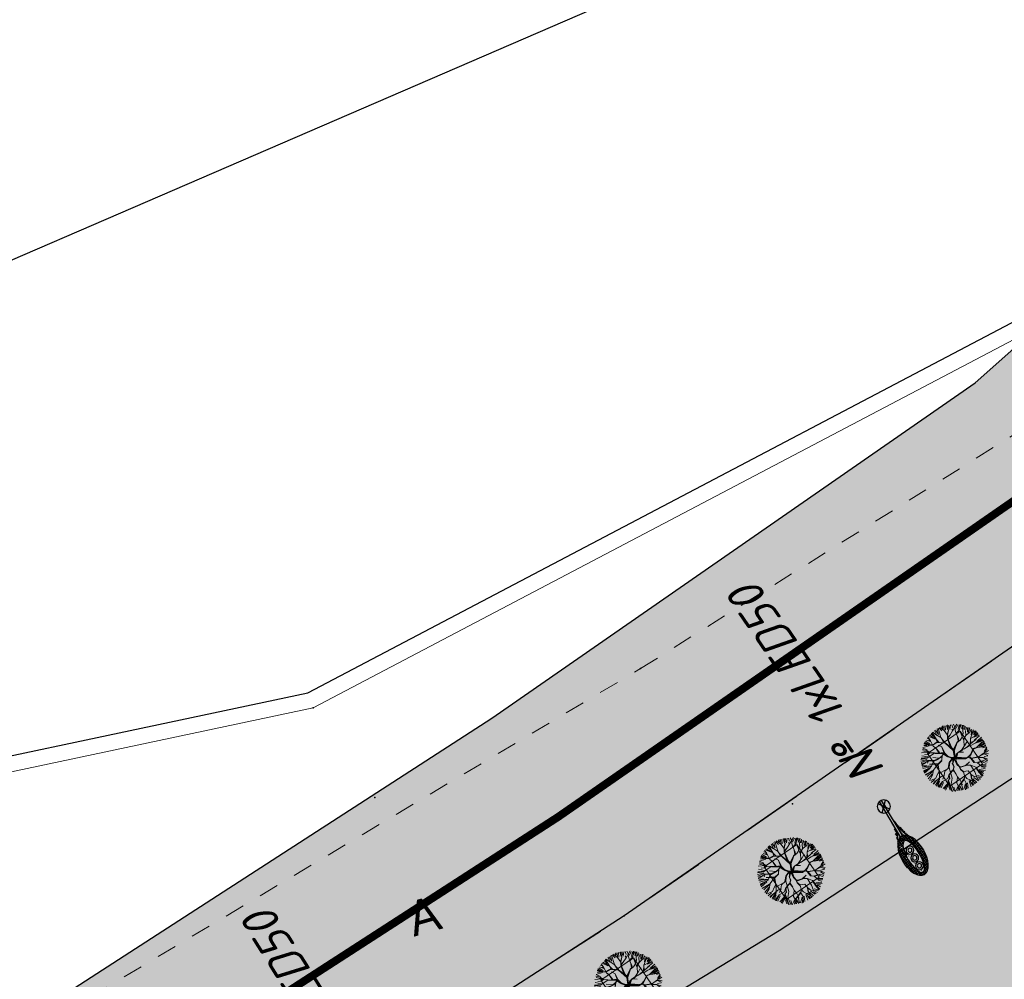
# Model space of a CAD drawing. Extents: x 4085 to 16701, y -65 to 10948.
# Tile 244 of 256: x 15242 to 15267, y 10871 to 10896. Entities that reach past the tile are written whole.
import ezdxf
from ezdxf.xclip import XClip

# ---------------------------------------------------------------- set-up
doc = ezdxf.new("R2010")
doc.units = 0
doc.header["$MEASUREMENT"] = 0
doc.header["$XCLIPFRAME"] = 0
for name, pattern in [('ACAD_ISO03W100', [30, 12, -18]), ('CONTI', [0]), ('STRIHSMALL', [1, 0.5, -0.5]), ('Д_ТРОТ_ТРУБА', [3, 1.5, -1.5]), ('ДОРОГИ_СТРОЯЩ', [9, 8, -1])]:
    doc.linetypes.add(name, pattern=pattern)
doc.layers.get('0').update_dxf_attribs({"color": 250, "linetype": 'CONTI'})
for name, color, linetype in [('(014) Водопровод', 5, 'ИК_Водопровод -------в--------'), ('(025) Дорога', 7, 'Continuous'), ('(040) Ограда', 7, 'Continuous'), ('PI_TTDEFAULT', 5, 'CONTI'), ('Трассы.Дискретная модель.Подошвы откосов', 7, 'Continuous')]:
    doc.layers.add(name, color=color, linetype=linetype)
for name, color, linetype, lineweight in [('.', 7, 'Continuous', 15), ('0ZG - GOR-INCE', 5, 'Continuous', 15), ('Cayxanh1', 98, 'Continuous', 30)]:
    doc.layers.add(name, color=color, linetype=linetype, lineweight=lineweight)
doc.styles.add('BM-431', font='txt')
doc.styles.add('ISOCPEUR_0001', font='isocpeur.TTF', dxfattribs={"height": 0.2})
doc.styles.get("Standard").update_dxf_attribs({"font": 'times.ttf'})
doc.linetypes.add('ИК_Водопровод -------в--------', pattern='A,9,-0.6,["В",Standard,S=1.2,R=0,X=0,Y=-0.6],-1.2', length=10.8)
doc.linetypes.add('ОГРАДА_ГЛИН', pattern='A,4,["|",Standard,S=0.8,R=0,X=0,Y=-0.8],0.5,["|",Standard,S=0.8,R=0,X=0,Y=-0.8],3.5', length=8)

# ---------------------------------------------------------------- blocks, each defined once
blk = doc.blocks.new('qwdwqdwqdwqdwqdwqdwqdwqdwqdwq')
at = {"layer": 'Cayxanh1', "lineweight": 18, "extrusion": (-1.80213e-06, 5.58366e-05, 1)}
for p, q in [((16015.139, 11063.133, 9.175), (16015.208, 11063.089, 9.176)), ((16015.253, 11063.055, 9.176), (16015.163, 11063.169, 9.175)), ((16015.177, 11063.169, 9.175), (16015.25, 11063.073, 9.176)), ((16015.25, 11063.073, 9.176), (16015.192, 11063.183, 9.175)), ((16015.272, 11063.062, 9.176), (16015.203, 11063.191, 9.175)), ((16015.238, 11063.201, 9.175), (16015.289, 11063.08, 9.176)), ((16015.273, 11063.205, 9.175), (16015.337, 11063.119, 9.175)), ((16015.308, 11063.231, 9.175), (16015.342, 11063.192, 9.175)), ((16015.345, 11063.131, 9.175), (16015.324, 11063.175, 9.175)), ((16015.326, 11062.988, 9.176), (16015.353, 11063.168, 9.175)), ((16015.353, 11063.168, 9.175), (16015.342, 11063.249, 9.175)), ((16015.377, 11063.248, 9.175), (16015.457, 11063.118, 9.175)), ((16015.485, 11063.094, 9.176), (16015.405, 11063.263, 9.175)), ((16015.454, 11063.269, 9.175), (16015.479, 11063.174, 9.175)), ((16015.485, 11063.207, 9.175), (16015.474, 11063.28, 9.175)), ((16015.488, 11063.104, 9.176), (16015.485, 11063.207, 9.175)), ((16015.486, 11063.28, 9.175), (16015.492, 11063.211, 9.175)), ((16015.488, 11063.075, 9.176), (16015.5, 11063.284, 9.175)), ((16015.554, 11063.16, 9.175), (16015.515, 11063.28, 9.175)), ((16015.558, 11063.163, 9.175), (16015.574, 11063.291, 9.175)), ((16015.608, 11063.053, 9.176), (16015.558, 11063.163, 9.175)), ((16015.604, 11063.156, 9.175), (16015.652, 11063.289, 9.175)), ((16015.605, 11063.285, 9.175), (16015.604, 11063.156, 9.175)), ((16015.612, 11063.053, 9.176), (16015.683, 11063.29, 9.175)), ((16015.708, 11063.271, 9.175), (16015.725, 11063.177, 9.175)), ((16015.774, 11063.155, 9.175), (16015.727, 11063.286, 9.175)), ((16015.781, 11063.008, 9.176), (16015.774, 11063.155, 9.175)), ((16015.776, 11063.211, 9.175), (16015.811, 11063.271, 9.175)), ((16015.777, 11063.267, 9.175), (16015.776, 11063.211, 9.175)), ((16015.778, 11063.158, 9.175), (16015.833, 11063.256, 9.175)), ((16015.867, 11063.241, 9.175), (16015.806, 11063.142, 9.175)), ((16015.866, 11063.12, 9.176), (16015.897, 11063.227, 9.175)), ((16015.872, 11063.095, 9.176), (16015.931, 11063.223, 9.175)), ((16015.914, 11063.133, 9.175), (16015.953, 11063.201, 9.175)), ((16015.914, 11063.094, 9.176), (16015.991, 11063.18, 9.175)), ((16016, 11063.089, 9.176), (16016.017, 11063.166, 9.175)), ((16016.048, 11063.05, 9.176), (16016.063, 11063.149, 9.175)), ((16015.021, 11062.822, 9.176), (16014.879, 11062.885, 9.176)), ((16015.021, 11062.825, 9.176), (16014.894, 11062.888, 9.176)), ((16015.047, 11062.825, 9.176), (16014.905, 11062.903, 9.176)), ((16015.06, 11062.836, 9.176), (16014.953, 11062.949, 9.176)), ((16015.147, 11062.926, 9.176), (16014.992, 11063.013, 9.176)), ((16015.095, 11062.891, 9.176), (16015.022, 11062.931, 9.176)), ((16015.044, 11063.039, 9.176), (16015.147, 11062.926, 9.176)), ((16015.133, 11062.986, 9.176), (16015.056, 11063.071, 9.176)), ((16015.087, 11063.09, 9.176), (16015.147, 11062.995, 9.176)), ((16015.25, 11063.047, 9.176), (16015.093, 11063.1, 9.175)), ((16015.161, 11062.891, 9.176), (16015.095, 11062.891, 9.176)), ((16015.168, 11062.894, 9.176), (16015.133, 11062.986, 9.176)), ((16015.259, 11062.824, 9.176), (16015.168, 11062.894, 9.176)), ((16015.334, 11063.014, 9.176), (16015.253, 11063.055, 9.176)), ((16015.334, 11063.021, 9.176), (16015.272, 11063.062, 9.176)), ((16015.326, 11062.988, 9.176), (16015.355, 11062.893, 9.176)), ((16015.355, 11062.923, 9.176), (16015.326, 11062.988, 9.176)), ((16015.399, 11063.017, 9.176), (16015.334, 11063.021, 9.176)), ((16015.455, 11063.006, 9.176), (16015.334, 11063.014, 9.176)), ((16015.355, 11062.893, 9.176), (16015.351, 11062.769, 9.176)), ((16015.366, 11062.761, 9.176), (16015.355, 11062.923, 9.176)), ((16015.473, 11063.014, 9.176), (16015.399, 11063.017, 9.176)), ((16015.498, 11062.845, 9.176), (16015.447, 11062.936, 9.176)), ((16015.615, 11062.877, 9.176), (16015.455, 11063.006, 9.176)), ((16015.473, 11063.014, 9.176), (16015.488, 11063.104, 9.176)), ((16015.484, 11063.024, 9.176), (16015.488, 11062.999, 9.176)), ((16015.502, 11062.98, 9.176), (16015.488, 11063.075, 9.176)), ((16015.626, 11062.881, 9.176), (16015.502, 11062.98, 9.176)), ((16015.601, 11062.903, 9.176), (16015.612, 11063.049, 9.176)), ((16015.622, 11062.888, 9.176), (16015.608, 11063.053, 9.176)), ((16015.683, 11062.605, 9.176), (16015.615, 11062.877, 9.176)), ((16015.676, 11062.712, 9.176), (16015.626, 11062.881, 9.176)), ((16015.673, 11062.738, 9.176), (16015.736, 11062.942, 9.176)), ((16015.694, 11062.704, 9.176), (16015.744, 11062.957, 9.176)), ((16015.744, 11062.957, 9.176), (16015.781, 11063.008, 9.176)), ((16015.747, 11062.946, 9.176), (16015.828, 11062.971, 9.176)), ((16015.758, 11062.968, 9.176), (16015.832, 11062.975, 9.176)), ((16015.781, 11063.03, 9.176), (16015.872, 11063.099, 9.176)), ((16015.784, 11063.008, 9.176), (16015.872, 11063.095, 9.176)), ((16015.828, 11062.971, 9.176), (16015.949, 11063.025, 9.176)), ((16015.949, 11063.025, 9.176), (16016.133, 11063.108, 9.176)), ((16015.953, 11063.029, 9.176), (16015.96, 11063.076, 9.176)), ((16015.958, 11062.783, 9.176), (16015.985, 11062.9, 9.176)), ((16015.981, 11062.908, 9.176), (16016.018, 11063.01, 9.176)), ((16015.985, 11062.9, 9.176), (16016.109, 11062.958, 9.176)), ((16015.992, 11062.923, 9.176), (16016.106, 11062.955, 9.176)), ((16016.018, 11063.01, 9.176), (16016.048, 11063.05, 9.176)), ((16016.05, 11062.681, 9.176), (16016.095, 11062.882, 9.176)), ((16016.06, 11063.033, 9.176), (16016.146, 11063.08, 9.176)), ((16016.085, 11062.973, 9.176), (16016.172, 11063.058, 9.176)), ((16016.109, 11062.958, 9.176), (16016.201, 11063.053, 9.176)), ((16016.131, 11062.827, 9.176), (16016.201, 11062.947, 9.176)), ((16016.143, 11062.995, 9.176), (16016.209, 11063.042, 9.176)), ((16016.143, 11062.987, 9.176), (16016.216, 11063.027, 9.176)), ((16016.167, 11062.946, 9.176), (16016.236, 11063.006, 9.176)), ((16016.201, 11062.947, 9.176), (16016.26, 11062.99, 9.176)), ((16016.201, 11062.903, 9.176), (16016.274, 11062.963, 9.176)), ((16016.218, 11062.89, 9.176), (16016.278, 11062.932, 9.176)), ((16016.235, 11062.86, 9.176), (16016.295, 11062.902, 9.176)), ((16016.243, 11062.786, 9.176), (16016.304, 11062.881, 9.176)), ((16016.248, 11062.753, 9.176), (16016.336, 11062.869, 9.176)), ((16014.938, 11062.613, 9.176), (16014.788, 11062.665, 9.176)), ((16014.937, 11062.643, 9.176), (16014.802, 11062.706, 9.176)), ((16014.93, 11062.742, 9.176), (16014.814, 11062.756, 9.176)), ((16014.921, 11062.665, 9.176), (16014.818, 11062.73, 9.176)), ((16014.919, 11062.753, 9.176), (16014.831, 11062.79, 9.176)), ((16015.008, 11062.776, 9.176), (16014.841, 11062.812, 9.176)), ((16015.004, 11062.793, 9.176), (16014.858, 11062.846, 9.176)), ((16015.021, 11062.752, 9.176), (16014.919, 11062.753, 9.176)), ((16015.006, 11062.591, 9.176), (16014.937, 11062.643, 9.176)), ((16015.018, 11062.749, 9.176), (16014.963, 11062.709, 9.176)), ((16015.174, 11062.543, 9.176), (16014.995, 11062.661, 9.176)), ((16015.116, 11062.657, 9.176), (16015.002, 11062.591, 9.176)), ((16015.252, 11062.82, 9.176), (16015.021, 11062.822, 9.176)), ((16015.16, 11062.671, 9.176), (16015.021, 11062.752, 9.176)), ((16015.131, 11062.668, 9.176), (16015.021, 11062.749, 9.176)), ((16015.251, 11062.641, 9.176), (16015.116, 11062.657, 9.176)), ((16015.244, 11062.652, 9.176), (16015.131, 11062.668, 9.176)), ((16015.277, 11062.652, 9.176), (16015.157, 11062.759, 9.176)), ((16015.27, 11062.644, 9.176), (16015.16, 11062.671, 9.176)), ((16015.398, 11062.732, 9.176), (16015.252, 11062.82, 9.176)), ((16015.347, 11062.644, 9.176), (16015.262, 11062.645, 9.176)), ((16015.438, 11062.688, 9.176), (16015.267, 11062.806, 9.176)), ((16015.376, 11062.659, 9.176), (16015.27, 11062.644, 9.176)), ((16015.383, 11062.659, 9.176), (16015.306, 11062.568, 9.176)), ((16015.361, 11062.655, 9.176), (16015.306, 11062.568, 9.176)), ((16015.427, 11062.688, 9.176), (16015.376, 11062.659, 9.176)), ((16015.431, 11062.673, 9.176), (16015.383, 11062.659, 9.176)), ((16015.471, 11062.684, 9.176), (16015.398, 11062.732, 9.176)), ((16015.431, 11062.673, 9.176), (16015.474, 11062.57, 9.176)), ((16015.457, 11062.647, 9.176), (16015.438, 11062.688, 9.176)), ((16015.46, 11062.698, 9.176), (16015.494, 11062.841, 9.176)), ((16015.485, 11062.555, 9.176), (16015.46, 11062.68, 9.176)), ((16015.492, 11062.567, 9.176), (16015.471, 11062.684, 9.176)), ((16015.475, 11062.694, 9.176), (16015.498, 11062.845, 9.176)), ((16015.694, 11062.697, 9.176), (16015.676, 11062.712, 9.176)), ((16015.697, 11062.595, 9.176), (16015.68, 11062.693, 9.176)), ((16015.684, 11062.716, 9.176), (16015.706, 11062.803, 9.176)), ((16015.705, 11062.595, 9.176), (16015.694, 11062.697, 9.176)), ((16015.705, 11062.635, 9.176), (16015.87, 11062.729, 9.176)), ((16015.712, 11062.613, 9.176), (16015.844, 11062.7, 9.176)), ((16015.716, 11062.595, 9.176), (16015.878, 11062.721, 9.176)), ((16015.87, 11062.729, 9.176), (16015.944, 11062.736, 9.176)), ((16015.878, 11062.721, 9.176), (16015.973, 11062.728, 9.176)), ((16015.922, 11062.736, 9.176), (16015.966, 11062.835, 9.176)), ((16015.944, 11062.736, 9.176), (16015.958, 11062.783, 9.176)), ((16015.972, 11062.542, 9.176), (16016.053, 11062.677, 9.176)), ((16015.973, 11062.728, 9.176), (16016.028, 11062.75, 9.176)), ((16016.028, 11062.75, 9.176), (16016.131, 11062.827, 9.176)), ((16016.053, 11062.677, 9.176), (16016.156, 11062.742, 9.176)), ((16016.057, 11062.703, 9.176), (16016.16, 11062.746, 9.176)), ((16016.151, 11062.508, 9.176), (16016.218, 11062.621, 9.176)), ((16016.156, 11062.742, 9.176), (16016.248, 11062.753, 9.176)), ((16016.16, 11062.742, 9.176), (16016.223, 11062.852, 9.176)), ((16016.21, 11062.614, 9.176), (16016.339, 11062.705, 9.176)), ((16016.248, 11062.753, 9.176), (16016.355, 11062.847, 9.176)), ((16016.269, 11062.743, 9.176), (16016.359, 11062.803, 9.176)), ((16016.277, 11062.679, 9.176), (16016.368, 11062.777, 9.176)), ((16016.337, 11062.653, 9.176), (16016.441, 11062.691, 9.176)), ((16016.337, 11062.648, 9.176), (16016.445, 11062.648, 9.176)), ((16016.337, 11062.618, 9.176), (16016.445, 11062.622, 9.176)), ((16016.339, 11062.705, 9.176), (16016.42, 11062.708, 9.176)), ((16016.346, 11062.713, 9.176), (16016.398, 11062.747, 9.176)), ((16014.756, 11062.49, 9.176), (16014.969, 11062.482, 9.176)), ((16014.907, 11062.42, 9.176), (16014.756, 11062.373, 9.176)), ((16014.98, 11062.482, 9.176), (16014.76, 11062.501, 9.176)), ((16014.951, 11062.566, 9.176), (16014.761, 11062.541, 9.176)), ((16014.898, 11062.387, 9.176), (16014.762, 11062.321, 9.176)), ((16014.892, 11062.588, 9.176), (16014.764, 11062.574, 9.176)), ((16014.95, 11062.471, 9.176), (16014.769, 11062.442, 9.176)), ((16014.772, 11062.589, 9.176), (16014.845, 11062.592, 9.176)), ((16014.944, 11062.581, 9.176), (16014.775, 11062.611, 9.176)), ((16014.99, 11062.482, 9.176), (16014.898, 11062.387, 9.176)), ((16015.002, 11062.591, 9.176), (16014.944, 11062.581, 9.176)), ((16015.166, 11062.543, 9.176), (16014.99, 11062.482, 9.176)), ((16015.096, 11062.378, 9.176), (16015.016, 11062.342, 9.176)), ((16015.148, 11062.532, 9.176), (16015.089, 11062.375, 9.176)), ((16015.167, 11062.528, 9.176), (16015.096, 11062.378, 9.176)), ((16015.105, 11062.594, 9.176), (16015.189, 11062.55, 9.176)), ((16015.306, 11062.568, 9.176), (16015.166, 11062.543, 9.176)), ((16015.17, 11062.532, 9.176), (16015.299, 11062.56, 9.176)), ((16015.426, 11062.413, 9.176), (16015.326, 11062.311, 9.176)), ((16015.429, 11062.41, 9.176), (16015.345, 11062.311, 9.176)), ((16015.359, 11062.311, 9.176), (16015.448, 11062.413, 9.176)), ((16015.54, 11062.456, 9.176), (16015.426, 11062.413, 9.176)), ((16015.551, 11062.442, 9.176), (16015.429, 11062.41, 9.176)), ((16015.554, 11062.445, 9.176), (16015.482, 11062.548, 9.176)), ((16015.546, 11062.471, 9.176), (16015.485, 11062.555, 9.176)), ((16015.604, 11062.442, 9.176), (16015.488, 11062.34, 9.176)), ((16015.55, 11062.486, 9.176), (16015.492, 11062.567, 9.176)), ((16015.492, 11062.354, 9.176), (16015.565, 11062.453, 9.176)), ((16015.583, 11062.445, 9.176), (16015.492, 11062.354, 9.176)), ((16015.609, 11062.441, 9.176), (16015.546, 11062.471, 9.176)), ((16015.609, 11062.441, 9.176), (16015.55, 11062.486, 9.176)), ((16015.583, 11062.416, 9.176), (16015.557, 11062.27, 9.176)), ((16015.604, 11062.442, 9.176), (16015.561, 11062.262, 9.176)), ((16015.609, 11062.379, 9.176), (16015.575, 11062.266, 9.176)), ((16015.604, 11062.442, 9.176), (16015.683, 11062.605, 9.176)), ((16015.604, 11062.442, 9.176), (16015.697, 11062.595, 9.176)), ((16015.604, 11062.442, 9.176), (16015.627, 11062.379, 9.176)), ((16015.631, 11062.463, 9.176), (16015.624, 11062.441, 9.176)), ((16015.624, 11062.441, 9.176), (16015.638, 11062.382, 9.176)), ((16015.627, 11062.379, 9.176), (16015.824, 11062.253, 9.176)), ((16015.638, 11062.382, 9.176), (16015.645, 11062.441, 9.176)), ((16015.645, 11062.441, 9.176), (16015.646, 11062.485, 9.176)), ((16015.646, 11062.485, 9.176), (16015.705, 11062.583, 9.176)), ((16015.646, 11062.452, 9.176), (16015.719, 11062.499, 9.176)), ((16015.649, 11062.438, 9.176), (16015.705, 11062.481, 9.176)), ((16015.653, 11062.43, 9.176), (16015.864, 11062.264, 9.176)), ((16015.653, 11062.412, 9.176), (16015.816, 11062.286, 9.176)), ((16015.656, 11062.375, 9.176), (16015.653, 11062.412, 9.176)), ((16015.813, 11062.272, 9.176), (16015.656, 11062.375, 9.176)), ((16015.664, 11062.423, 9.176), (16015.748, 11062.492, 9.176)), ((16015.816, 11062.286, 9.176), (16015.674, 11062.379, 9.176)), ((16015.705, 11062.481, 9.176), (16015.756, 11062.499, 9.176)), ((16015.748, 11062.492, 9.176), (16015.785, 11062.492, 9.176)), ((16015.756, 11062.499, 9.176), (16015.869, 11062.499, 9.176)), ((16015.785, 11062.492, 9.176), (16015.876, 11062.425, 9.176)), ((16015.807, 11062.481, 9.176), (16015.884, 11062.495, 9.176)), ((16015.858, 11062.499, 9.176), (16015.972, 11062.542, 9.176)), ((16015.869, 11062.499, 9.176), (16015.942, 11062.483, 9.176)), ((16015.899, 11062.498, 9.176), (16015.976, 11062.542, 9.176)), ((16015.942, 11062.483, 9.176), (16016.122, 11062.497, 9.176)), ((16015.983, 11062.542, 9.176), (16016.119, 11062.611, 9.176)), ((16016.005, 11062.483, 9.176), (16016.082, 11062.479, 9.176)), ((16016.063, 11062.49, 9.176), (16016.118, 11062.461, 9.176)), ((16016.118, 11062.461, 9.176), (16016.228, 11062.453, 9.176)), ((16016.122, 11062.497, 9.176), (16016.21, 11062.614, 9.176)), ((16016.133, 11062.501, 9.176), (16016.269, 11062.515, 9.176)), ((16016.218, 11062.614, 9.176), (16016.445, 11062.587, 9.176)), ((16016.228, 11062.453, 9.176), (16016.455, 11062.411, 9.176)), ((16016.388, 11062.374, 9.176), (16016.234, 11062.346, 9.176)), ((16016.269, 11062.515, 9.176), (16016.32, 11062.511, 9.176)), ((16016.271, 11062.455, 9.176), (16016.452, 11062.437, 9.176)), ((16016.276, 11062.528, 9.176), (16016.44, 11062.536, 9.176)), ((16016.301, 11062.433, 9.176), (16016.451, 11062.385, 9.176)), ((16016.302, 11062.593, 9.176), (16016.44, 11062.557, 9.176)), ((16016.314, 11062.468, 9.176), (16016.461, 11062.484, 9.176)), ((16016.457, 11062.367, 9.176), (16016.388, 11062.374, 9.176)), ((16014.885, 11062.269, 9.176), (16014.773, 11062.257, 9.176)), ((16014.927, 11062.28, 9.176), (16014.785, 11062.303, 9.176)), ((16014.85, 11062.215, 9.176), (16014.788, 11062.201, 9.176)), ((16014.887, 11062.215, 9.176), (16014.795, 11062.19, 9.176)), ((16014.966, 11062.204, 9.176), (16014.819, 11062.14, 9.176)), ((16014.985, 11062.2, 9.176), (16014.827, 11062.105, 9.176)), ((16014.96, 11062.222, 9.176), (16014.832, 11062.219, 9.176)), ((16014.961, 11062.161, 9.176), (16014.858, 11062.084, 9.176)), ((16015.059, 11062.236, 9.176), (16014.887, 11062.215, 9.176)), ((16015.016, 11062.342, 9.176), (16014.927, 11062.28, 9.176)), ((16015.1, 11062.371, 9.176), (16014.985, 11062.2, 9.176)), ((16015.272, 11062.304, 9.176), (16015.056, 11062.331, 9.176)), ((16015.143, 11062.217, 9.176), (16015.058, 11062.163, 9.176)), ((16015.139, 11062.221, 9.176), (16015.059, 11062.236, 9.176)), ((16015.209, 11062.297, 9.176), (16015.139, 11062.221, 9.176)), ((16015.238, 11062.158, 9.176), (16015.168, 11062.103, 9.176)), ((16015.175, 11062.1, 9.176), (16015.238, 11062.143, 9.176)), ((16015.238, 11062.143, 9.176), (16015.201, 11062.07, 9.176)), ((16015.345, 11062.311, 9.176), (16015.209, 11062.297, 9.176)), ((16015.252, 11062.154, 9.176), (16015.212, 11062.07, 9.176)), ((16015.348, 11062.201, 9.176), (16015.238, 11062.158, 9.176)), ((16015.355, 11062.194, 9.176), (16015.252, 11062.154, 9.176)), ((16015.352, 11062.307, 9.176), (16015.263, 11062.048, 9.176)), ((16015.406, 11062.208, 9.176), (16015.348, 11062.201, 9.176)), ((16015.399, 11062.186, 9.176), (16015.355, 11062.194, 9.176)), ((16015.399, 11062.208, 9.176), (16015.409, 11062.098, 9.176)), ((16015.447, 11062.241, 9.176), (16015.406, 11062.208, 9.176)), ((16015.465, 11062.263, 9.176), (16015.407, 11062.212, 9.176)), ((16015.409, 11062.084, 9.176), (16015.414, 11062.205, 9.176)), ((16015.473, 11062.256, 9.176), (16015.447, 11062.241, 9.176)), ((16015.484, 11062.358, 9.176), (16015.465, 11062.263, 9.176)), ((16015.488, 11062.34, 9.176), (16015.473, 11062.256, 9.176)), ((16015.561, 11062.262, 9.176), (16015.582, 11062.171, 9.176)), ((16015.575, 11062.167, 9.176), (16015.567, 11062.112, 9.176)), ((16015.586, 11062.156, 9.176), (16015.571, 11062.116, 9.176)), ((16015.575, 11062.266, 9.176), (16015.589, 11062.178, 9.176)), ((16015.582, 11062.171, 9.176), (16015.626, 11062.145, 9.176)), ((16015.589, 11062.178, 9.176), (16015.641, 11062.152, 9.176)), ((16015.626, 11062.145, 9.176), (16015.765, 11062.104, 9.176)), ((16015.641, 11062.152, 9.176), (16015.746, 11062.118, 9.176)), ((16015.86, 11062.143, 9.176), (16015.725, 11062.126, 9.176)), ((16015.768, 11062.118, 9.176), (16015.86, 11062.143, 9.176)), ((16015.864, 11062.264, 9.176), (16015.813, 11062.272, 9.176)), ((16015.824, 11062.253, 9.176), (16015.894, 11062.249, 9.176)), ((16015.875, 11062.264, 9.176), (16015.912, 11062.264, 9.176)), ((16015.894, 11062.249, 9.176), (16015.941, 11062.19, 9.176)), ((16015.912, 11062.264, 9.176), (16015.988, 11062.281, 9.176)), ((16015.93, 11062.242, 9.176), (16015.955, 11062.19, 9.176)), ((16015.933, 11062.242, 9.176), (16016.007, 11062.278, 9.176)), ((16015.937, 11062.187, 9.176), (16015.944, 11062.066, 9.176)), ((16015.941, 11062.19, 9.176), (16016.105, 11062.116, 9.176)), ((16015.959, 11062.066, 9.176), (16015.948, 11062.183, 9.176)), ((16015.955, 11062.19, 9.176), (16016.101, 11062.127, 9.176)), ((16015.988, 11062.281, 9.176), (16016.128, 11062.362, 9.176)), ((16016.007, 11062.278, 9.176), (16016.125, 11062.35, 9.176)), ((16016.101, 11062.127, 9.176), (16016.28, 11062.104, 9.176)), ((16016.125, 11062.35, 9.176), (16016.223, 11062.332, 9.176)), ((16016.128, 11062.362, 9.176), (16016.212, 11062.342, 9.176)), ((16016.212, 11062.342, 9.176), (16016.399, 11062.36, 9.176)), ((16016.223, 11062.332, 9.176), (16016.373, 11062.269, 9.176)), ((16016.362, 11062.257, 9.176), (16016.227, 11062.324, 9.176)), ((16016.284, 11062.33, 9.176), (16016.443, 11062.325, 9.176)), ((16016.292, 11062.119, 9.176), (16016.416, 11062.158, 9.176)), ((16016.313, 11062.145, 9.176), (16016.429, 11062.2, 9.176)), ((16016.322, 11062.304, 9.176), (16016.451, 11062.299, 9.176)), ((16016.343, 11062.244, 9.176), (16016.421, 11062.221, 9.176)), ((16016.427, 11062.239, 9.176), (16016.362, 11062.257, 9.176)), ((16016.435, 11062.25, 9.176), (16016.366, 11062.265, 9.176)), ((16016.373, 11062.269, 9.176), (16016.443, 11062.264, 9.176)), ((16016.399, 11062.36, 9.176), (16016.454, 11062.341, 9.176)), ((16016.457, 11062.356, 9.176), (16016.414, 11062.363, 9.176)), ((16015.021, 11062.115, 9.176), (16014.856, 11062.065, 9.176)), ((16014.93, 11062.072, 9.176), (16014.856, 11062.057, 9.176)), ((16014.867, 11062.043, 9.176), (16014.93, 11062.072, 9.176)), ((16014.875, 11062.028, 9.176), (16015.01, 11062.108, 9.176)), ((16015.026, 11062.083, 9.176), (16014.9, 11062.002, 9.176)), ((16015.085, 11061.997, 9.176), (16014.935, 11061.959, 9.176)), ((16015.094, 11061.984, 9.176), (16014.951, 11061.924, 9.176)), ((16015.098, 11061.961, 9.176), (16014.958, 11061.896, 9.176)), ((16015.168, 11062.103, 9.176), (16015.021, 11062.115, 9.176)), ((16015.081, 11061.924, 9.176), (16015.054, 11061.821, 9.176)), ((16015.123, 11061.997, 9.176), (16015.078, 11061.782, 9.176)), ((16015.157, 11062.049, 9.176), (16015.085, 11061.767, 9.176)), ((16015.149, 11062.052, 9.176), (16015.098, 11061.961, 9.176)), ((16015.162, 11061.902, 9.176), (16015.123, 11061.751, 9.176)), ((16015.212, 11062.07, 9.176), (16015.149, 11062.052, 9.176)), ((16015.263, 11062.048, 9.176), (16015.163, 11061.935, 9.176)), ((16015.246, 11061.777, 9.176), (16015.522, 11061.874, 9.176)), ((16015.291, 11061.876, 9.176), (16015.279, 11061.715, 9.176)), ((16015.391, 11061.992, 9.176), (16015.291, 11061.876, 9.176)), ((16015.408, 11061.893, 9.176), (16015.389, 11061.758, 9.176)), ((16015.409, 11062.098, 9.176), (16015.391, 11061.992, 9.176)), ((16015.394, 11061.999, 9.176), (16015.408, 11061.893, 9.176)), ((16015.562, 11061.918, 9.176), (16015.503, 11061.852, 9.176)), ((16015.592, 11062.017, 9.176), (16015.559, 11061.925, 9.176)), ((16015.559, 11061.925, 9.176), (16015.565, 11061.834, 9.176)), ((16015.567, 11062.112, 9.176), (16015.585, 11062.009, 9.176)), ((16015.571, 11062.116, 9.176), (16015.596, 11062.024, 9.176)), ((16015.596, 11062.024, 9.176), (16015.702, 11061.972, 9.176)), ((16015.702, 11061.972, 9.176), (16015.716, 11061.851, 9.176)), ((16015.709, 11061.881, 9.176), (16015.705, 11061.848, 9.176)), ((16015.765, 11062.118, 9.176), (16015.841, 11062.056, 9.176)), ((16015.765, 11062.104, 9.176), (16015.838, 11062.045, 9.176)), ((16015.838, 11062.045, 9.176), (16015.829, 11061.862, 9.176)), ((16015.845, 11062.052, 9.176), (16015.914, 11061.942, 9.176)), ((16015.906, 11061.927, 9.176), (16015.913, 11061.813, 9.176)), ((16015.914, 11061.942, 9.176), (16015.924, 11061.832, 9.176)), ((16015.944, 11062.066, 9.176), (16016.013, 11062.011, 9.176)), ((16016.013, 11062.011, 9.176), (16016.053, 11061.882, 9.176)), ((16016.024, 11062, 9.176), (16016.17, 11061.959, 9.176)), ((16016.031, 11062.011, 9.176), (16016.177, 11061.962, 9.176)), ((16016.053, 11061.882, 9.176), (16016.144, 11061.812, 9.176)), ((16016.066, 11061.905, 9.176), (16016.16, 11061.84, 9.176)), ((16016.094, 11062.113, 9.176), (16016.211, 11062.032, 9.176)), ((16016.105, 11062.116, 9.176), (16016.292, 11062.119, 9.176)), ((16016.135, 11061.956, 9.176), (16016.19, 11061.87, 9.176)), ((16016.177, 11061.962, 9.176), (16016.228, 11061.885, 9.176)), ((16016.209, 11062.012, 9.176), (16016.247, 11061.908, 9.176)), ((16016.211, 11062.032, 9.176), (16016.284, 11061.936, 9.176)), ((16016.239, 11062.042, 9.176), (16016.329, 11062.003, 9.176)), ((16016.28, 11062.104, 9.176), (16016.338, 11062.012, 9.176)), ((16016.304, 11062.102, 9.176), (16016.372, 11062.033, 9.176)), ((16016.325, 11062.111, 9.176), (16016.416, 11062.11, 9.176)), ((16015.179, 11061.837, 9.176), (16015.149, 11061.742, 9.176)), ((16015.228, 11061.77, 9.176), (16015.151, 11061.723, 9.176)), ((16015.261, 11061.763, 9.176), (16015.204, 11061.708, 9.176)), ((16015.5, 11061.852, 9.176), (16015.228, 11061.77, 9.176)), ((16015.265, 11061.759, 9.176), (16015.239, 11061.695, 9.176)), ((16015.279, 11061.715, 9.176), (16015.253, 11061.678, 9.176)), ((16015.312, 11061.776, 9.176), (16015.303, 11061.656, 9.176)), ((16015.381, 11061.797, 9.176), (16015.324, 11061.66, 9.176)), ((16015.463, 11061.745, 9.176), (16015.35, 11061.651, 9.176)), ((16015.492, 11061.743, 9.176), (16015.378, 11061.619, 9.176)), ((16015.403, 11061.622, 9.176), (16015.473, 11061.713, 9.176)), ((16015.492, 11061.739, 9.176), (16015.418, 11061.615, 9.176)), ((16015.519, 11061.732, 9.176), (16015.462, 11061.612, 9.176)), ((16015.503, 11061.852, 9.176), (16015.492, 11061.743, 9.176)), ((16015.579, 11061.749, 9.176), (16015.539, 11061.598, 9.176)), ((16015.565, 11061.834, 9.176), (16015.613, 11061.757, 9.176)), ((16015.613, 11061.757, 9.176), (16015.59, 11061.673, 9.176)), ((16015.59, 11061.673, 9.176), (16015.601, 11061.595, 9.176)), ((16015.616, 11061.757, 9.176), (16015.689, 11061.602, 9.176)), ((16015.621, 11061.68, 9.176), (16015.63, 11061.602, 9.176)), ((16015.668, 11061.753, 9.176), (16015.663, 11061.599, 9.176)), ((16015.705, 11061.848, 9.176), (16015.664, 11061.76, 9.176)), ((16015.716, 11061.851, 9.176), (16015.668, 11061.753, 9.176)), ((16015.686, 11061.739, 9.176), (16015.72, 11061.61, 9.176)), ((16015.716, 11061.851, 9.176), (16015.748, 11061.767, 9.176)), ((16015.725, 11061.752, 9.176), (16015.78, 11061.619, 9.176)), ((16015.748, 11061.767, 9.176), (16015.887, 11061.649, 9.176)), ((16015.829, 11061.862, 9.176), (16015.788, 11061.675, 9.176)), ((16015.788, 11061.675, 9.176), (16015.813, 11061.62, 9.176)), ((16015.819, 11061.679, 9.176), (16015.849, 11061.623, 9.176)), ((16015.833, 11061.747, 9.176), (16015.906, 11061.665, 9.176)), ((16015.923, 11061.656, 9.176), (16015.909, 11061.806, 9.176)), ((16015.913, 11061.813, 9.176), (16015.938, 11061.66, 9.176)), ((16015.921, 11061.832, 9.176), (16015.949, 11061.659, 9.176)), ((16015.924, 11061.832, 9.176), (16016.074, 11061.743, 9.176)), ((16015.954, 11061.845, 9.176), (16016.091, 11061.776, 9.176)), ((16015.958, 11061.786, 9.176), (16015.992, 11061.699, 9.176)), ((16015.962, 11061.785, 9.176), (16016.022, 11061.734, 9.176)), ((16016.044, 11061.867, 9.176), (16016.104, 11061.797, 9.176))]:
    blk.add_line(p, q, dxfattribs=at)
blk = doc.blocks.new('QWEFEWFEWFEWF')
at = {"lineweight": 0}
h = blk.add_hatch(color=103, dxfattribs=at)
h.dxf.hatch_style = 1
h.paths.add_polyline_path([(15923.366, 10361.293), (15924.366, 10361.293), (15924.366, 10360.293), (15923.366, 10360.293)])
at = {"linetype": 'Continuous', "lineweight": 0}
blk.add_lwpolyline([(15923.366, 10361.293), (15924.366, 10361.293), (15924.366, 10360.293), (15923.366, 10360.293)], close=True, dxfattribs=at)
at = {"linetype": 'Continuous'}
blk.add_blockref('qwdwqdwqdwqdwqdwqdwqdwqdwqdwq', (-91.738, -701.623), dxfattribs=at)
blk = doc.blocks.new('DWQDWQDWQDW')
at = {"layer": '(014) Водопровод', "color": 253, "elevation": -0.214, "flags": 128}
blk.add_lwpolyline([(16576.371, 8963.693), (16647.22, 8922.774), (16676.617, 8903.064), (16729.179, 8880.612), (16787.815, 8871.699), (16848.046, 8870.409), (16903.728, 8877.875), (16942.087, 8888.592), (16968.858, 8898.019), (16985.978, 8906.188), (17005.343, 8917.326), (17029.564, 8932.374), (17030.321, 8934.643)], dxfattribs=at)
at = {"layer": '(025) Дорога', "color": 253, "linetype": 'Д_ТРОТ_ТРУБА', "elevation": -0.401, "flags": 128}
blk.add_lwpolyline([(16566.957, 8968.775), (16581.36, 8962.58), (16593.925, 8956.538), (16606.683, 8949.316), (16619.49, 8941.466), (16632.352, 8933.528), (16644.738, 8925.951), (16657.888, 8918.769), (16670.947, 8911.584), (16683.912, 8904.282), (16697.343, 8897.969), (16711.112, 8892.343), (16724.922, 8887.513), (16739.107, 8883.504), (16753.619, 8880.664), (16784.587, 8877.32), (16810.589, 8875.154), (16851.882, 8872.594), (16870.905, 8873.19), (16896.328, 8876.784), (16922.735, 8884.705), (16937.645, 8890.028), (16946.155, 8892.231), (16961.101, 8897.336), (16974.974, 8903.031), (16988.476, 8909.838), (17001.443, 8917.787), (17014.223, 8926.215), (17017.813, 8929.256)], dxfattribs=at)
at = {"layer": '(040) Ограда', "color": 253, "linetype": 'ОГРАДА_ГЛИН', "ltscale": 0.5, "elevation": 0.793, "flags": 128}
blk.add_lwpolyline([(16969.626, 8923.53), (16970.548, 8918.378), (16980.351, 8919.435), (16980.499, 8921.143), (16993.589, 8923.601), (17018.825, 8936.116), (17018.16, 8940.438), (17019.725, 8940.663)], dxfattribs=at)
at = {"color": 253, "linetype": 'STRIHSMALL', "elevation": -0.112}
for points in [[(17002.003, 8924.014), (17026.48, 8938.562), (17027.099, 8955.709)], [(16967.51, 8923.446), (16969.763, 8909.94), (16973.118, 8907.679), (17002.003, 8924.014)]]:
    blk.add_lwpolyline(points, dxfattribs=at)
at = {"color": 253, "linetype": 'Continuous', "elevation": 0.793}
blk.add_lwpolyline([(16969.232, 8923.459), (16970.22, 8917.94), (16980.721, 8919.073), (16980.871, 8920.806), (16993.717, 8923.218), (17019.265, 8935.887), (17018.616, 8940.1), (17019.782, 8940.267)], dxfattribs=at)
at = {"layer": 'PI_TTDEFAULT', "color": 253}
for p in [(17002.003, 8924.014, 0.738), (16993.717, 8923.218, 1.028), (16995.222, 8920.922, 0.754), (17005.761, 8920.515, 0.84), (17001.443, 8917.787, 0.805)]:
    blk.add_point(p, dxfattribs=at)
at = {"layer": '(025) Дорога', "color": 253, "linetype": 'ДОРОГИ_СТРОЯЩ', "extrusion": (-0.010635, -0.002758, 0.99994), "style": 'BM-431'}
blk.add_text('A', height=0.875, rotation=14.5384, dxfattribs=at).set_placement((16992.034, 8916.039, -499.28))
blk = doc.blocks.new('A$C10aa157c')
at = {"layer": '.', "linetype": 'Continuous', "lineweight": 30}
h = blk.add_hatch(color=250, dxfattribs=at)
h.dxf.hatch_style = 1
h.set_gradient(color1=(51, 51, 51), color2=(51, 51, 51), one_color=1, tint=0.2)
h.paths.add_polyline_path([(126.356, 68.21), (126.356, 60.145), (119.19, 53.78), (110.365, 45.941), (106.848, 42.816), (94.268, 34.092), (81.491, 25.841), (68.153, 18.719), (54.417, 12.7), (39.595, 7.246), (31.139, 4.844), (16.358, -0.828), (-9.856, -9.365), (-35.188, -13.554), (-54.191, -14.596), (-95.533, -13.005), (-121.579, -11.449), (-152.617, -8.833), (-167.191, -6.334), (-181.467, -2.659), (-195.386, 1.846), (-209.283, 7.147), (-222.859, 13.144), (-235.991, 20.14), (-249.215, 27.017), (-262.53, 33.888), (-275.09, 41.172), (-288.134, 48.807), (-301.122, 56.354), (-314.046, 63.275), (-326.75, 69.021), (-341.293, 74.876), (-369.094, 86.069), (-366.853, 91.634), (-339.053, 80.442), (-324.392, 74.54), (-311.391, 68.659), (-298.198, 61.594), (-285.112, 53.99), (-272.069, 46.357), (-259.647, 39.152), (-246.455, 32.344), (-233.197, 25.449), (-220.232, 18.543), (-207, 12.698), (-193.392, 7.507), (-179.793, 3.106), (-165.934, -0.462), (-151.857, -2.875), (-121.148, -5.464), (-95.239, -7.012), (-54.24, -8.59), (-35.844, -7.581), (-11.282, -3.52), (14.353, 4.83), (29.241, 10.542), (37.737, 12.955), (52.175, 18.269), (65.532, 24.121), (78.446, 31.016), (90.93, 39.078), (103.132, 47.541), (106.381, 50.427), (115.206, 58.266), (120.356, 62.841), (120.356, 68.21)])
at = {"linetype": 'Continuous'}
h = blk.add_hatch(color=256, dxfattribs=at)
h.dxf.hatch_style = 1
h.set_gradient(color1=(196, 196, 196), color2=(179, 179, 179), one_color=1, tint=0.7, name='SPHERICAL')
edge = h.paths.add_edge_path()
edge.add_line((-329.694, -123.896), (-413.512, -4.999))
edge.add_line((-413.512, -4.999), (-355.789, 33.285))
edge.add_line((-355.789, 33.285), (-335.031, 75.586))
edge.add_line((-335.031, 75.586), (-290.266, 52.298))
edge.add_arc((-35.221, 435.711), 460.493, 236.3683, 253.19615)
edge.add_arc((23.167, 1743.611), 1759.185, 263.750088, 266.824743)
edge.add_line((-74.275, -12.874), (-37.809, -12.382))
edge.add_line((-37.809, -12.382), (-8.682, -7.259))
edge.add_line((-8.682, -7.259), (21.713, 1.674))
edge.add_line((21.713, 1.674), (73.828, 22.106))
edge.add_line((73.828, 22.106), (122.41, 60.653))
edge.add_line((122.41, 60.653), (125.275, 27.755))
edge.add_line((125.275, 27.755), (114.748, 2.379))
edge.add_line((114.748, 2.379), (116.662, -0.024))
edge.add_line((116.662, -0.024), (116.289, -3.732))
edge.add_line((116.289, -3.732), (111.258, -27.657))
edge.add_line((111.258, -27.657), (112.86, -27.925))
edge.add_line((112.86, -27.925), (106.102, -65.586))
edge.add_line((106.102, -65.586), (101.28, -90.48))
edge.add_line((101.28, -90.48), (98.815, -96.135))
edge.add_line((98.815, -96.135), (53.135, -97.305))
edge.add_line((53.135, -97.305), (30.09, -97.895))
edge.add_line((30.09, -97.895), (12.287, -98.298))
edge.add_line((12.287, -98.298), (-62.519, -99.993))
edge.add_line((-62.519, -99.993), (-93.467, -101.178))
edge.add_line((-93.467, -101.178), (-93.735, -109.893))
edge.add_line((-93.735, -109.893), (-152.913, -112.218))
edge.add_line((-152.913, -112.218), (-153.086, -120.274))
edge.add_line((-153.086, -120.274), (-196.615, -120.664))
edge.add_line((-196.615, -120.664), (-196.01, -100.254))
edge.add_line((-196.01, -100.254), (-236.883, -97.895))
edge.add_line((-236.883, -97.895), (-266.604, -99.724))
edge.add_line((-266.604, -99.724), (-280.852, -100.756))
edge.add_line((-280.852, -100.756), (-292.755, -102.679))
edge.add_line((-292.755, -102.679), (-308.616, -109.596))
edge.add_line((-308.616, -109.596), (-329.694, -123.896))
blk.add_lwpolyline([(-373.794, 108.522), (-373.794, 37.874), (-338.797, -11.85), (-296.167, 12.169), (-278.15, 12.669), (-222.292, -17.355), (-192.313, -27.416), (-152.842, -36.14), (-88.614, -37.229), (-24.387, -36.597), (-4.075, -35.346), (26.99, -25.762), (74.741, -7.279), (109.404, 7.299), (135.566, 19.468), (110.184, 64.198), (9.488, 20.698), (-104.253, 13.969), (-207.655, 33.676), (-251.57, 64.255), (-301.828, 93.335), (-373.794, 108.522)], dxfattribs=at)
at = {"linetype": 'Continuous', "elevation": -1.621}
blk.add_lwpolyline([(29.241, 10.542), (37.737, 12.955), (52.175, 18.269), (65.532, 24.121), (78.446, 31.016), (90.93, 39.078), (103.132, 47.541), (106.381, 50.427), (115.206, 58.266), (120.356, 62.841), (120.356, 68.21), (126.356, 68.21), (126.356, 60.145), (119.19, 53.78), (110.365, 45.941), (106.848, 42.816), (94.268, 34.092), (81.491, 25.841), (68.153, 18.719), (54.417, 12.7), (39.595, 7.246), (31.139, 4.844)], dxfattribs=at)
at = {"color": 7, "linetype": 'ACAD_ISO03W100', "ltscale": 0.2, "true_color": 0xffffff, "const_width": 0.2, "elevation": -1.621}
blk.add_lwpolyline([(-95.386, -10.009), (-54.216, -11.593), (-35.516, -10.568), (-10.569, -6.442), (15.356, 2.001), (30.19, 7.693), (38.666, 10.1), (53.296, 15.485), (66.843, 21.42), (79.969, 28.428), (92.599, 36.585), (104.99, 45.179), (108.373, 48.184), (117.198, 56.023), (123.356, 61.493), (123.356, 68.21)], dxfattribs=at)
at = {"linetype": 'Continuous', "rotation": 34.32725955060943}
for p in [(-7205.141, -17497.967, -45.943), (-7209.264, -17500.829, -45.943), (-7213.387, -17503.691, -45.943)]:
    blk.add_blockref('QWEFEWFEWFEWF', p, dxfattribs=at)
at = {"layer": '0ZG - GOR-INCE', "linetype": 'Continuous', "rotation": 1.343740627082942}
blk.add_blockref('DWQDWQDWQDW', (-16693.372, -9279.936, -1.22), dxfattribs=at)
blk = doc.blocks.new('7м')
at = {"layer": '.', "lineweight": 30}
h = blk.add_hatch(dxfattribs=at)
h.set_pattern_fill('NET', color=2)
edge = h.paths.add_edge_path()
edge.add_ellipse((1588.852, -6995.365), major_axis=(-1.399, -0.188), ratio=0.533589, start_angle=-34.94984, end_angle=180, ccw=False)
edge.add_arc((1586.181, -6993.302), 2.314, -50.68376, -49.33296)
edge.add_ellipse((1588.852, -6995.365), major_axis=(-1.399, -0.188), ratio=0.533589, start_angle=-180, end_angle=-34.94984, ccw=False)
edge = h.paths.add_edge_path(flags=16)
edge.add_ellipse((1588.943, -6995.353), major_axis=(-1.146, -0.154), ratio=0.347251, start_angle=0, end_angle=360)
h.paths.add_polyline_path([(1588.509, -6995.665, 1), (1588.442, -6995.167, 1)], flags=0)
h.paths.add_polyline_path([(1588.493, -6995.544, 1), (1588.458, -6995.288, 1)], flags=0)
h.paths.add_polyline_path([(1589.079, -6995.6, 1), (1589.012, -6995.102, 1)], flags=0)
h.paths.add_polyline_path([(1589.064, -6995.488, 1), (1589.027, -6995.214, 1)], flags=0)
h.paths.add_polyline_path([(1589.658, -6995.522, 1), (1589.591, -6995.024, 1)], flags=0)
h.paths.add_polyline_path([(1589.644, -6995.412, 1), (1589.606, -6995.134, 1)], flags=0)
h = blk.add_hatch(dxfattribs=at)
h.set_pattern_fill('NET', color=2)
edge = h.paths.add_edge_path()
edge.add_ellipse((1588.852, -6995.365), major_axis=(-1.399, -0.188), ratio=0.533589, start_angle=-34.94984, end_angle=-6.81579, ccw=False)
edge.add_arc((1586.181, -6993.302), 2.314, 280.14952, 309.31624, ccw=False)
edge.add_line((1586.589, -6995.579), (1587.45, -6995.464))
h = blk.add_hatch(color=2, dxfattribs=at)
h.dxf.hatch_style = 1
h.paths.add_polyline_path([(1588.605, -6995.416, 1), (1588.346, -6995.416, 1)])
h.paths.add_polyline_path([(1588.907, -6995.351, 1), (1589.184, -6995.351, 1)])
h.paths.add_polyline_path([(1589.765, -6995.273, 1), (1589.485, -6995.273, 1)])
h = blk.add_hatch(dxfattribs=at)
h.set_pattern_fill('NET', color=2)
edge = h.paths.add_edge_path()
edge.add_ellipse((1588.852, -6995.365), major_axis=(-1.399, -0.188), ratio=0.533589, start_angle=5.80724, end_angle=37.64224, ccw=False)
edge.add_line((1587.47, -6995.628), (1586.411, -6995.77))
edge.add_arc((1586.72, -6998.57), 2.817, 67.35169, 96.2951, ccw=False)
at = {"lineweight": 30}
for points in [[(1586.389, -6995.606, 0.15015), (1587.647, -6995.092)], [(1586.411, -6995.77, -0.126965), (1587.805, -6995.971)]]:
    blk.add_lwpolyline(points, format="xyb", dxfattribs=at)
for points in [[(1587.612, -6995.448), (1584.849, -6995.824)], [(1587.646, -6995.611), (1584.869, -6995.97)], [(1585.637, -6996.038), (1584.897, -6995.647)], [(1585.518, -6995.507), (1585.017, -6996.178)], [(1587.45, -6995.464), (1586.389, -6995.606)], [(1587.47, -6995.628), (1586.411, -6995.77)]]:
    blk.add_lwpolyline(points, dxfattribs=at)
blk.add_lwpolyline([(1585.181, -6995.762), (1585.33, -6995.742), (1585.354, -6995.923), (1585.205, -6995.943)], close=True)
for centre, radius in [((1585.267, -6995.842), 0.418), ((1588.476, -6995.416), 0.129), ((1589.045, -6995.351), 0.139), ((1589.625, -6995.273), 0.14)]:
    blk.add_circle(centre, radius, dxfattribs=at)
at = {"color": 3, "lineweight": 30}
for centre in [(1588.476, -6995.416), (1589.045, -6995.351), (1589.625, -6995.273)]:
    blk.add_circle(centre, 0.251, dxfattribs=at)
at = {"color": 5, "lineweight": 30}
for centre, major_axis, ratio in [((1588.852, -6995.365), (-1.399, -0.188), 0.533589), ((1588.943, -6995.353), (-1.146, -0.154), 0.347251)]:
    blk.add_ellipse(centre, major_axis=major_axis, ratio=ratio, start_param=-3.141592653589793, end_param=3.141592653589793, dxfattribs=at)
blk = doc.blocks.new('*U1787')
at = {"layer": 'Трассы.Дискретная модель.Подошвы откосов', "color": 0, "linetype": 'Continuous', "xscale": -0.3965507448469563, "yscale": 0.3965507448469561, "zscale": 0.3965507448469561, "rotation": 94.29743375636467}
blk.add_blockref('7м', (-2813.492, 418.996), dxfattribs=at)
at = {"linetype": 'Continuous', "insert": (0.562, 6.557, 4.822), "char_height": 0.85884, "attachment_point": 9, "rotation": 90.2548, "style": 'ISOCPEUR_0001'}
blk.add_mtext_dynamic_manual_height_columns('\\pi-1.71768,l1.71768,t1.71768,6.87071;{\\fISOCPEUR|b0|i1|c204|p34;\\C6;№^I1хLED50}', width=10.47414, gutter_width=1.051, heights=[0], dxfattribs=at)
blk = doc.blocks.new('*U1788')
at = {"color": 0, "linetype": 'ByBlock', "lineweight": -2, "transparency": 16777216}
for p, rotation in [((15255.492, 10682.048, -36.59), 34.143147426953), ((15243.021, 10673.701, -36.59), 31.87440702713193)]:
    blk.add_blockref('*U1787', p, dxfattribs=dict(at, rotation=rotation))

msp = doc.modelspace()

# ---------------------------------------------------------------- block references
at = {"linetype": 'Continuous'}
ref = msp.add_blockref('A$C10aa157c', (15163.262, 10839.004, 0.177), dxfattribs=at)
XClip(ref).set_block_clipping_path([(-373.794434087, 108.5221690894), (-301.8282399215, 93.3350241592), (-251.5703695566, 64.2554686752), (-207.654540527, 33.6758720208), (-104.2532370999, 13.9690799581), (9.4882953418, 20.6982215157), (110.1840137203, 64.198227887), (135.5661904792, 19.4677583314), (74.741036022, -7.2786312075), (26.9902694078, -25.761868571), (-4.0754597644, -35.3463755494), (-88.6139293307, -37.2294086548), (-152.8418739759, -36.1397910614), (-192.3131233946, -27.415677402), (-222.2923186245, -17.3547389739), (-278.1502265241, 12.6686452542), (-296.1702662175, 12.3849432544), (-338.797385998, -11.849717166), (-373.794434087, 37.8738306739)])

# ---------------------------------------------------------------- next in the draw order: block references
at = {"color": 1, "lineweight": 40}
msp.add_blockref('*U1788', (8.58, 193.786, 45.943), dxfattribs=at)

doc.saveas('drawing.dxf')
